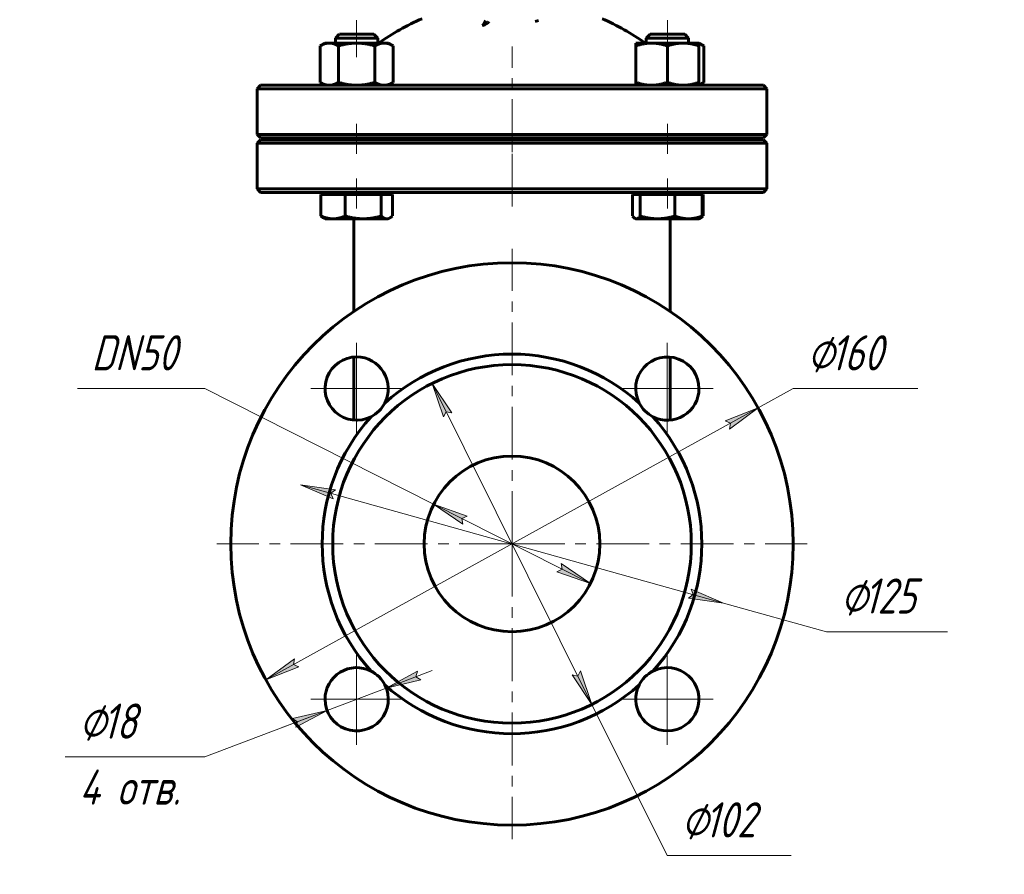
# Model space of a CAD drawing. Header units: millimetres. Extents: x 0 to 594, y 0 to 420.
# Tile 6 of 7: x 335 to 475, y 151 to 272. Entities that reach past the tile are written whole.
import ezdxf

# ---------------------------------------------------------------- set-up
doc = ezdxf.new("R2010")
doc.units = ezdxf.units.MM
for name, pattern in [('K5LT_AXLED', [12, 7.5, -1.5, 1.5, -1.5]), ('K5LT_BASIC', [0]), ('K5LT_THIN', [0])]:
    doc.linetypes.add(name, pattern=pattern)
doc.layers.add('Системный слой', color=7, linetype='Continuous')
doc.layers.add('Системный слой (1)', color=251, linetype='Continuous', true_color=0x6c6c6c)
doc.styles.add('KDIMTEXTSTYLE', font='txt', dxfattribs={"width": 0.96, "oblique": 15, "height": 5})
doc.styles.add('KTEXTSTYLE', font='txt', dxfattribs={"width": 0.96, "height": 5})
doc.dimstyles.new('KDIMSTYLE (0.50)', dxfattribs={"dimtxt": 5, "dimasz": 1, "dimexe": 2, "dimexo": 0, "dimgap": 1, "dimtad": 1, "dimlfac": 2, "dimtxsty": 'KDIMTEXTSTYLE', "dimsah": 1, "dimcen": 0, "dimdle": 1, "dimadec": 0, "dimazin": 0, "dimtfac": 0.667, "dimtmove": 0, "dimatfit": 3, "dimfxl": 1, "dimtvp": 1, "dimtolj": 1, "dimtzin": 0, "dimarcsym": 0})

# ---------------------------------------------------------------- blocks, each defined once
blk = doc.blocks.new('U19')
at = {"layer": 'Системный слой (1)', "color": 143, "linetype": 'K5LT_BASIC', "lineweight": 60, "true_color": 0x33acca}
for p, q in [((427.71, 241.34), (427.71, 230.65)), ((427.71, 224.16), (427.71, 215.27))]:
    blk.add_line(p, q, dxfattribs=at)
blk = doc.blocks.new('U20')
at = {"layer": 'Системный слой (1)', "color": 143, "linetype": 'K5LT_BASIC', "lineweight": 60, "true_color": 0x33acca}
for start, end in [(113.1998, 125.6514), (54.3486, 66.8002)]:
    blk.add_arc((405.21, 242.42), 32.5, start, end, dxfattribs=at)
blk = doc.blocks.new('U21')
at = {"layer": 'Системный слой (1)', "color": 143, "linetype": 'K5LT_BASIC', "lineweight": 60, "true_color": 0x33acca}
for p, q in [((382.71, 230.65), (382.71, 241.34)), ((382.71, 215.27), (382.71, 224.16))]:
    blk.add_line(p, q, dxfattribs=at)
blk = doc.blocks.new('U22')
at = {"layer": 'Системный слой (1)', "color": 143, "linetype": 'K5LT_BASIC', "lineweight": 60, "true_color": 0x33acca}
for p, q in [((382.35, 270.08), (380.65, 270.08)), ((385.57, 270.08), (382.35, 270.08))]:
    blk.add_line(p, q, dxfattribs=at)
blk = doc.blocks.new('U23')
at = {"layer": 'Системный слой (1)', "color": 143, "linetype": 'K5LT_BASIC', "lineweight": 60, "true_color": 0x33acca}
for p, q in [((429.65, 270.08), (424.84, 270.08)), ((429.77, 270.08), (429.65, 270.08))]:
    blk.add_line(p, q, dxfattribs=at)
blk = doc.blocks.new('U24')
at = {"layer": 'Системный слой (1)', "color": 143, "linetype": 'K5LT_BASIC', "lineweight": 60, "true_color": 0x33acca}
for p, q in [((387.39, 243.83), (387.54, 243.85)), ((387.54, 243.85), (387.69, 243.89)), ((387.69, 243.89), (387.84, 243.97)), ((387.84, 243.97), (387.95, 244.04)), ((387.95, 244.04), (388.07, 244.13)), ((388.07, 244.13), (388.19, 244.23))]:
    blk.add_line(p, q, dxfattribs=at)
blk = doc.blocks.new('U25')
at = {"layer": 'Системный слой (1)', "color": 143, "linetype": 'K5LT_BASIC', "lineweight": 60, "true_color": 0x33acca}
for p, q in [((431.8, 262.92), (432.03, 263)), ((432.03, 263), (432.26, 263.1)), ((432.26, 263.1), (432.5, 263.23))]:
    blk.add_line(p, q, dxfattribs=at)
blk = doc.blocks.new('U26')
at = {"layer": 'Системный слой (1)', "color": 143, "linetype": 'K5LT_BASIC', "lineweight": 60, "true_color": 0x33acca}
for p, q in [((432.03, 268.66), (431.8, 268.74)), ((432.26, 268.56), (432.03, 268.66)), ((432.5, 268.43), (432.26, 268.56))]:
    blk.add_line(p, q, dxfattribs=at)
blk = doc.blocks.new('U27')
at = {"layer": 'Системный слой (1)', "color": 143, "linetype": 'K5LT_BASIC', "lineweight": 60, "true_color": 0x33acca}
for p, q in [((431.96, 243.92), (431.98, 243.94)), ((431.98, 243.94), (432.01, 243.95)), ((432.01, 243.95), (432.04, 243.97)), ((432.04, 243.97), (432.15, 244.04)), ((432.15, 244.04), (432.27, 244.13)), ((432.27, 244.13), (432.39, 244.23))]:
    blk.add_line(p, q, dxfattribs=at)
blk = doc.blocks.new('U28')
at = {"layer": 'Системный слой (1)', "color": 143, "linetype": 'K5LT_BASIC', "lineweight": 60, "true_color": 0x33acca}
for p, q in [((422.36, 244.23), (422.48, 244.08)), ((422.48, 244.08), (422.59, 243.97)), ((422.59, 243.97), (422.7, 243.89)), ((422.7, 243.89), (422.77, 243.86)), ((422.77, 243.86), (422.84, 243.84)), ((422.84, 243.84), (422.9, 243.83))]:
    blk.add_line(p, q, dxfattribs=at)
blk = doc.blocks.new('U30')
at = {"layer": 'Системный слой (1)', "color": 30, "linetype": 'K5LT_AXLED', "lineweight": 18, "true_color": 0xff8000}
for q in [(405.21, 239.58), (363.21, 197.58), (447.21, 197.58), (405.21, 155.58)]:
    blk.add_line((405.21, 197.58), q, dxfattribs=at)
blk = doc.blocks.new('D5')
at = {"layer": 'Системный слой (1)'}
for points in [[(436.16, 213.93), (440.22, 216.92), (435.52, 215.08), (436.28, 214.75)], [(370.19, 178.24), (374.89, 180.08), (374.13, 180.42), (374.25, 181.23)]]:
    blk.add_hatch(color=7, dxfattribs=at).paths.add_polyline_path(points)
at = {"layer": 'Системный слой (1)', "color": 7, "linetype": 'K5LT_THIN', "lineweight": 18, "true_color": 0xffffff}
for p, q in [((440.22, 216.92), (445.21, 219.68)), ((445.21, 219.68), (462.93, 219.68)), ((370.19, 178.24), (440.22, 216.92)), ((435.52, 215.08), (440.22, 216.92)), ((440.22, 216.92), (436.16, 213.93)), ((436.28, 214.75), (435.52, 215.08)), ((436.16, 213.93), (436.28, 214.75)), ((370.19, 178.24), (374.25, 181.23)), ((374.25, 181.23), (374.13, 180.42)), ((374.89, 180.08), (370.19, 178.24)), ((374.13, 180.42), (374.89, 180.08))]:
    blk.add_line(p, q, dxfattribs=at)
blk.add_wipeout([(447.21, 220.68), (447.21, 228.06), (460.38, 228.06), (460.38, 220.68)]).dxf.layer = 'Системный слой (1)'
at = {"layer": 'Системный слой (1)', "color": 7, "char_height": 5, "attachment_point": 1, "style": 'KTEXTSTYLE'}
for s, insert in [('\\fArial|b0|c204|p34;\\H5.0;\\W1.000;\\Q15;\\fGOST Type AU|b0|i0|c204|p34;\\Q15;\\W0.960;⌀', (447.21, 227.27)), ('\\fArial|b0|c204|p34;\\H5.0;\\W1.000;\\Q15;\\fGOST Type AU|b0|i0|c204|p34;\\Q15;\\W0.960;160', (450.51, 227.27))]:
    blk.add_mtext(s, dxfattribs=dict(at, insert=insert))
blk = doc.blocks.new('KDIMARROW_01')
at = {"layer": 'Системный слой'}
blk.add_hatch(color=0, dxfattribs=at).paths.add_polyline_path([(-5, -0.66), (0, 0), (-5, 0.66), (-4.5, 0)])
at = {"layer": 'Системный слой', "color": 0, "linetype": 'K5LT_THIN', "lineweight": 18}
for p, q in [((-4.5, 0), (-5, 0.66)), ((-5, 0.66), (0, 0)), ((0, 0), (-5, -0.66)), ((-5, -0.66), (-4.5, 0))]:
    blk.add_line(p, q, dxfattribs=at)
at = {"layer": 'Системный слой (1)', "color": 0, "linetype": 'K5LT_THIN', "lineweight": 18}
blk.add_line((169.97, 57.12), (169.47, 57.12), dxfattribs=at)
blk = doc.blocks.new('D6')
at = {"layer": 'Системный слой (1)'}
for points in [[(379.44, 204.78), (380.1, 205.28), (375.11, 205.99), (379.75, 204.01)], [(435.3, 189.17), (430.67, 191.15), (430.97, 190.38), (430.31, 189.88)]]:
    blk.add_hatch(color=7, dxfattribs=at).paths.add_polyline_path(points)
at = {"layer": 'Системный слой (1)', "color": 7, "linetype": 'K5LT_THIN', "lineweight": 18, "true_color": 0xffffff}
for p, q in [((375.11, 205.99), (380.1, 205.28)), ((379.75, 204.01), (375.11, 205.99)), ((375.11, 205.99), (435.3, 189.17)), ((380.1, 205.28), (379.44, 204.78)), ((379.44, 204.78), (379.75, 204.01)), ((430.97, 190.38), (430.67, 191.15)), ((430.67, 191.15), (435.3, 189.17)), ((430.31, 189.88), (430.97, 190.38)), ((435.3, 189.17), (430.31, 189.88)), ((435.3, 189.17), (449.95, 185.08)), ((449.95, 185.08), (467.14, 185.08))]:
    blk.add_line(p, q, dxfattribs=at)
blk.add_wipeout([(451.95, 186.08), (451.95, 193.46), (464.62, 193.46), (464.62, 186.08)]).dxf.layer = 'Системный слой (1)'
at = {"layer": 'Системный слой (1)', "color": 7, "char_height": 5, "attachment_point": 1, "style": 'KTEXTSTYLE'}
for s, insert in [('\\fArial|b0|c204|p34;\\H5.0;\\W1.000;\\Q15;\\fGOST Type AU|b0|i0|c204|p34;\\Q15;\\W0.960;⌀', (451.95, 192.67)), ('\\fArial|b0|c204|p34;\\H5.0;\\W1.000;\\Q15;\\fGOST Type AU|b0|i0|c204|p34;\\Q15;\\W0.960;125', (455.25, 192.67))]:
    blk.add_mtext(s, dxfattribs=dict(at, insert=insert))
blk = doc.blocks.new('D7')
at = {"layer": 'Системный слой (1)'}
for points in [[(396.65, 216.22), (393.83, 220.41), (395.47, 215.64), (395.84, 216.38)], [(416.58, 174.76), (414.94, 179.53), (414.57, 178.79), (413.76, 178.94)]]:
    blk.add_hatch(color=7, dxfattribs=at).paths.add_polyline_path(points)
at = {"layer": 'Системный слой (1)', "color": 7, "linetype": 'K5LT_THIN', "lineweight": 18, "true_color": 0xffffff}
for p, q in [((393.83, 220.41), (396.65, 216.22)), ((395.47, 215.64), (393.83, 220.41)), ((393.83, 220.41), (416.58, 174.76)), ((395.84, 216.38), (395.47, 215.64)), ((396.65, 216.22), (395.84, 216.38)), ((414.57, 178.79), (414.94, 179.53)), ((414.94, 179.53), (416.58, 174.76)), ((416.58, 174.76), (413.76, 178.94)), ((413.76, 178.94), (414.57, 178.79)), ((416.58, 174.76), (427.3, 153.24)), ((427.3, 153.24), (444.9, 153.24))]:
    blk.add_line(p, q, dxfattribs=at)
blk.add_wipeout([(429.3, 154.24), (429.3, 161.62), (442.35, 161.62), (442.35, 154.24)]).dxf.layer = 'Системный слой (1)'
at = {"layer": 'Системный слой (1)', "color": 7, "char_height": 5, "attachment_point": 1, "style": 'KTEXTSTYLE'}
for s, insert in [('\\fArial|b0|c204|p34;\\H5.0;\\W1.000;\\Q15;\\fGOST Type AU|b0|i0|c204|p34;\\Q15;\\W0.960;⌀', (429.3, 160.83)), ('\\fArial|b0|c204|p34;\\H5.0;\\W1.000;\\Q15;\\fGOST Type AU|b0|i0|c204|p34;\\Q15;\\W0.960;102', (432.61, 160.83))]:
    blk.add_mtext(s, dxfattribs=dict(at, insert=insert))
blk = doc.blocks.new('D8')
at = {"layer": 'Системный слой (1)'}
for points in [[(398.81, 201.55), (394.05, 203.22), (398.22, 200.38), (398.07, 201.19)], [(416.36, 191.94), (412.2, 194.78), (412.35, 193.97), (411.6, 193.61)]]:
    blk.add_hatch(color=7, dxfattribs=at).paths.add_polyline_path(points)
at = {"layer": 'Системный слой (1)', "color": 7, "linetype": 'K5LT_THIN', "lineweight": 18, "true_color": 0xffffff}
for p, q in [((361.52, 219.68), (343.39, 219.68)), ((394.05, 203.22), (361.52, 219.68)), ((394.05, 203.22), (398.81, 201.55)), ((398.22, 200.38), (394.05, 203.22)), ((416.36, 191.94), (394.05, 203.22)), ((398.81, 201.55), (398.07, 201.19)), ((398.07, 201.19), (398.22, 200.38)), ((412.35, 193.97), (412.2, 194.78)), ((412.2, 194.78), (416.36, 191.94)), ((411.6, 193.61), (412.35, 193.97)), ((416.36, 191.94), (411.6, 193.61))]:
    blk.add_line(p, q, dxfattribs=at)
blk.add_wipeout([(345.39, 220.68), (345.39, 228.06), (358.95, 228.06), (358.95, 220.68)]).dxf.layer = 'Системный слой (1)'
at = {"layer": 'Системный слой (1)', "color": 7, "insert": (345.39, 227.27), "char_height": 5, "attachment_point": 1, "style": 'KTEXTSTYLE'}
blk.add_mtext('\\fArial|b0|c204|p34;\\H5.0;\\W1.000;\\Q15;\\fGOST Type AU|b0|i0|c204|p34;\\Q15;\\W0.960;DN50', dxfattribs=at)
blk = doc.blocks.new('D9')
at = {"layer": 'Системный слой (1)'}
for points in [[(391.52, 178.68), (392.22, 178.24), (387.32, 177.08), (391.76, 179.47)], [(374.46, 171.5), (378.9, 173.89), (373.99, 172.73), (374.7, 172.29)]]:
    blk.add_hatch(color=7, dxfattribs=at).paths.add_polyline_path(points)
at = {"layer": 'Системный слой (1)', "color": 7, "linetype": 'K5LT_THIN', "lineweight": 18, "true_color": 0xffffff}
for p, q in [((387.32, 177.08), (393.86, 179.57)), ((391.76, 179.47), (387.32, 177.08)), ((391.52, 178.68), (391.76, 179.47)), ((387.32, 177.08), (392.22, 178.24)), ((392.22, 178.24), (391.52, 178.68)), ((387.32, 177.08), (378.9, 173.89)), ((378.9, 173.89), (361.52, 167.29)), ((378.9, 173.89), (372.36, 171.4)), ((378.9, 173.89), (373.99, 172.73)), ((374.46, 171.5), (378.9, 173.89)), ((373.99, 172.73), (374.7, 172.29)), ((374.7, 172.29), (374.46, 171.5))]:
    blk.add_line(p, q, dxfattribs=at)
blk.add_wipeout([(343.64, 158.91), (343.64, 175.67), (358.88, 175.67), (358.88, 158.91)]).dxf.layer = 'Системный слой (1)'
blk.add_line((361.52, 167.29), (341.64, 167.29), dxfattribs=at)
at = {"layer": 'Системный слой (1)', "color": 7, "char_height": 5, "attachment_point": 1, "style": 'KTEXTSTYLE'}
for s, insert in [('\\fArial|b0|c204|p34;\\H5.0;\\W1.000;\\Q15;\\fGOST Type AU|b0|i0|c204|p34;\\Q15;\\W0.960;⌀', (343.64, 174.87)), ('\\fArial|b0|c204|p34;\\H5.0;\\W1.000;\\Q15;\\fGOST Type AU|b0|i0|c204|p34;\\Q15;\\W0.960;18', (346.95, 174.87)), ('\\fArial|b0|c204|p34;\\H5.0;\\W1.000;\\Q15;\\fGOST Type AU|b0|i0|c204|p34;\\Q15;\\W0.960;4 отв.', (343.64, 165.49))]:
    blk.add_mtext(s, dxfattribs=dict(at, insert=insert))
blk = doc.blocks.new('U32')
at = {"layer": 'Системный слой (1)', "color": 30, "linetype": 'K5LT_AXLED', "lineweight": 18, "true_color": 0xff8000}
for q in [(383.11, 181.99), (376.61, 175.49), (389.61, 175.49), (383.11, 168.99)]:
    blk.add_line((383.11, 175.49), q, dxfattribs=at)
blk = doc.blocks.new('U33')
at = {"layer": 'Системный слой (1)', "color": 30, "linetype": 'K5LT_AXLED', "lineweight": 18, "true_color": 0xff8000}
for q in [(383.11, 226.18), (376.61, 219.68), (389.61, 219.68), (383.11, 213.18)]:
    blk.add_line((383.11, 219.68), q, dxfattribs=at)
blk = doc.blocks.new('U34')
at = {"layer": 'Системный слой (1)', "color": 30, "linetype": 'K5LT_AXLED', "lineweight": 18, "true_color": 0xff8000}
for q in [(427.3, 181.99), (420.8, 175.49), (433.8, 175.49), (427.3, 168.99)]:
    blk.add_line((427.3, 175.49), q, dxfattribs=at)
blk = doc.blocks.new('U35')
at = {"layer": 'Системный слой (1)', "color": 30, "linetype": 'K5LT_AXLED', "lineweight": 18, "true_color": 0xff8000}
for q in [(427.3, 226.18), (420.8, 219.68), (433.8, 219.68), (427.3, 213.18)]:
    blk.add_line((427.3, 219.68), q, dxfattribs=at)

msp = doc.modelspace()

# ---------------------------------------------------------------- linework, layer by layer
at = {"layer": 'Системный слой (1)', "color": 30, "linetype": 'K5LT_AXLED', "lineweight": 18, "true_color": 0xff8000}
for p, q in [((383.1091, 272.0825), (383.1091, 266.8325)), ((427.3033, 272.0825), (427.3033, 266.8325)), ((405.2062, 253.3325), (405.2062, 268.3306)), ((383.1091, 257.3325), (383.1091, 253.0825)), ((405.2062, 245.5825), (405.2062, 257.0825)), ((427.3033, 257.3325), (427.3033, 253.0825)), ((383.1091, 249.5825), (383.1091, 245.2824)), ((427.3033, 249.5825), (427.3033, 245.2824))]:
    msp.add_line(p, q, dxfattribs=at)
at = {"layer": 'Системный слой (1)', "color": 143, "linetype": 'K5LT_BASIC', "lineweight": 60, "true_color": 0x33acca}
for p, q in [((408.5088, 271.8829), (408.9825, 272.0283)), ((380.6459, 270.0825), (380.1091, 269.5457)), ((380.1091, 269.5457), (382.1795, 269.5457)), ((380.1091, 268.8325), (380.1091, 269.5457)), ((382.1795, 269.5457), (386.1091, 269.5457)), ((385.5723, 270.0825), (386.1091, 269.5457)), ((386.1091, 268.8325), (386.1091, 269.5457)), ((424.84, 270.0825), (424.3033, 269.5457)), ((424.3033, 269.5457), (430.1556, 269.5457)), ((424.3033, 268.8325), (424.3033, 269.5457)), ((429.7665, 270.0825), (430.3033, 269.5457)), ((430.1556, 269.5457), (430.3033, 269.5457)), ((430.3033, 268.8325), (430.3033, 269.5457)), ((378.6091, 268.8325), (377.9129, 268.4305)), ((377.9129, 268.4305), (377.9129, 263.2344)), ((378.6091, 268.8325), (379.212, 268.8325)), ((379.212, 268.8325), (383.1091, 268.8325)), ((380.511, 268.4305), (380.511, 263.2344)), ((383.1091, 268.8325), (387.0062, 268.8325)), ((385.7072, 268.4305), (385.7072, 263.2344)), ((387.0062, 268.8325), (387.6091, 268.8325)), ((387.6091, 268.8325), (388.3052, 268.4305)), ((388.3052, 268.4305), (388.3052, 263.2344)), ((422.8033, 268.8325), (425.0533, 268.8325)), ((422.8033, 268.4305), (422.8033, 268.8325)), ((422.8033, 268.4305), (422.8033, 263.2344)), ((425.0533, 268.8325), (429.5533, 268.8325)), ((427.3033, 268.4305), (427.3033, 263.2344)), ((429.5533, 268.8325), (431.8033, 268.8325)), ((431.8033, 268.8325), (431.8033, 268.4305)), ((431.8033, 268.8325), (432.4994, 268.4305)), ((431.8033, 268.4305), (431.8033, 263.2344)), ((432.4994, 268.4305), (432.4994, 263.2344)), ((369.4562, 262.8325), (368.9562, 262.3325)), ((368.9562, 262.3325), (441.4562, 262.3325)), ((368.9562, 255.8325), (368.9562, 262.3325)), ((379.9271, 262.8325), (369.4562, 262.8325)), ((378.6091, 262.8325), (377.9129, 263.2344)), ((430.4852, 262.8325), (379.9271, 262.8325)), ((387.6091, 262.8325), (388.3052, 263.2344)), ((422.8033, 262.8325), (422.8033, 263.2344)), ((440.9562, 262.8325), (430.4852, 262.8325)), ((431.8033, 262.8325), (432.4994, 263.2344)), ((431.8033, 263.2344), (431.8033, 262.8325)), ((440.9562, 262.8325), (441.4562, 262.3325)), ((441.4562, 255.8325), (441.4562, 262.3325)), ((441.4562, 255.8325), (368.9562, 255.8325)), ((369.4562, 255.3325), (368.9562, 255.8325)), ((369.4562, 255.0825), (368.9562, 254.5825)), ((369.4562, 255.3325), (440.9562, 255.3325)), ((440.9562, 255.0825), (369.4562, 255.0825)), ((380.1091, 255.0825), (380.1091, 255.3325)), ((386.1091, 255.0825), (386.1091, 255.3325)), ((424.3033, 255.0825), (424.3033, 255.3325)), ((430.3033, 255.0825), (430.3033, 255.3325)), ((440.9562, 255.3325), (441.4562, 255.8325)), ((440.9562, 255.0825), (441.4562, 254.5825)), ((368.9562, 248.0825), (368.9562, 254.5825)), ((368.9562, 254.5825), (441.4562, 254.5825)), ((441.4562, 248.0825), (441.4562, 254.5825)), ((369.4562, 247.5825), (368.9562, 248.0825)), ((441.4562, 248.0825), (368.9562, 248.0825)), ((440.9562, 247.5825), (441.4562, 248.0825)), ((369.4562, 247.5825), (379.9271, 247.5825)), ((378.0255, 247.2824), (378.0255, 244.2343)), ((378.0255, 247.2824), (379.7623, 247.2824)), ((378.6091, 247.2824), (378.6091, 247.5825)), ((379.7623, 247.2824), (381.499, 247.2824)), ((379.9271, 247.5825), (430.4852, 247.5825)), ((381.499, 247.2824), (381.499, 244.2343)), ((381.499, 247.2824), (384.0408, 247.2824)), ((384.0408, 247.2824), (386.5826, 247.2824)), ((386.5826, 247.2824), (386.5826, 244.2343)), ((386.5826, 247.2824), (387.3876, 247.2824)), ((387.3876, 247.2824), (388.1926, 247.2824)), ((387.6091, 247.2824), (387.6091, 247.5825)), ((388.1926, 247.2824), (388.1926, 244.2343)), ((422.3628, 247.2824), (422.9008, 247.2824)), ((422.3628, 247.2824), (422.3628, 244.2343)), ((422.8033, 247.2824), (422.8033, 247.5825)), ((422.9008, 247.2824), (423.4387, 247.2824)), ((423.4387, 247.2824), (423.4387, 244.2343)), ((423.4387, 247.2824), (425.9089, 247.2824)), ((425.9089, 247.2824), (428.3791, 247.2824)), ((428.3791, 247.2824), (430.3114, 247.2824)), ((428.3791, 247.2824), (428.3791, 244.2343)), ((430.3114, 247.2824), (432.2437, 247.2824)), ((430.4852, 247.5825), (440.9562, 247.5825)), ((431.8033, 247.2824), (431.8033, 247.5825)), ((432.2437, 247.2824), (432.2437, 244.2343)), ((432.2437, 247.2824), (432.3868, 247.2824)), ((432.3868, 247.2824), (432.3868, 244.2343)), ((378.6091, 243.8324), (378.3761, 243.9669)), ((379.7623, 243.8324), (378.6091, 243.8324)), ((384.0408, 243.8324), (379.7623, 243.8324)), ((382.7062, 241.3445), (382.7062, 243.8324)), ((387.3876, 243.8324), (384.0408, 243.8324)), ((387.6091, 243.8324), (387.3876, 243.8324)), ((387.6091, 243.8324), (387.842, 243.9669)), ((422.8033, 243.8324), (422.7036, 243.89)), ((422.9008, 243.8324), (422.8033, 243.8324)), ((425.9089, 243.8324), (422.9008, 243.8324)), ((430.3114, 243.8324), (425.9089, 243.8324)), ((427.7062, 243.8324), (427.7062, 241.3445)), ((431.8033, 243.8324), (430.3114, 243.8324)), ((431.8033, 243.8324), (431.9029, 243.89)), ((431.9029, 243.89), (432.0362, 243.9669)), ((382.7062, 215.1976), (382.7062, 215.2719)), ((427.7062, 215.2719), (427.7062, 215.1976))]:
    msp.add_line(p, q, dxfattribs=at)
for radius in [40, 25.5, 12.5]:
    msp.add_circle((405.2062, 197.5825), radius, dxfattribs=at)
for centre, radius, start, end in [((383.1091, 219.6796), 4.5, 90, 297.217407), ((383.1091, 219.6796), 4.5, 332.782593, 90), ((405.2062, 197.5825), 27, 90, 132.082326), ((405.2062, 197.5825), 27, 47.917674, 90), ((427.3033, 219.6796), 4.5, 0, 207.217407), ((427.3033, 219.6796), 4.5, 242.782593, 0), ((383.1091, 219.6796), 4.5, 297.217407, 332.782593), ((427.3033, 219.6796), 4.5, 207.217407, 242.782593), ((405.2062, 197.5825), 27, 137.917674, 222.082326), ((405.2062, 197.5825), 27, 317.917674, 42.082326), ((383.1091, 175.4854), 4.5, 62.782593, 180), ((383.1091, 175.4854), 4.5, 27.217407, 62.782593), ((427.3033, 175.4854), 4.5, 117.217407, 152.782593), ((427.3033, 175.4854), 4.5, 270, 117.217407), ((383.1091, 175.4854), 4.5, 180, 27.217407), ((405.2062, 197.5825), 27, 227.917674, 312.082326), ((427.3033, 175.4854), 4.5, 152.782593, 270)]:
    msp.add_arc(centre, radius, start, end, dxfattribs=at)
for points, knots in [([(401.4299, 272.0283), (401.4156, 271.9738), (401.3771, 271.863), (401.2501, 271.6019), (401.1206, 271.4254), (401.0213, 271.3175), (401.021, 271.3171), (401.0206, 271.3167)], [-0.291483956, -0.291483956, -0.291483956, -0.291483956, -0.233187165, -0.174890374, 0, 0, 0.000693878, 0.000693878, 0.000693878, 0.000693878]), ([(401.0206, 271.3167), (401.0214, 271.317), (401.0222, 271.3172), (401.2303, 271.3921), (401.506, 271.5239), (401.7831, 271.7386), (401.8701, 271.8343), (401.9036, 271.8829)], [-0.000693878, -0.000693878, -0.000693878, -0.000693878, 0, 0, 0.174890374, 0.233187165, 0.291483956, 0.291483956, 0.291483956, 0.291483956])]:
    msp.add_open_spline(points, degree=3, knots=knots, dxfattribs=at)
for points, weights in [([(379.212, 268.8325), (378.6091, 268.8325), (377.9129, 268.4305)], [1, 1.0379548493, 1]), ([(380.511, 268.4305), (379.8149, 268.8325), (379.212, 268.8325)], [1, 1.0379548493, 1]), ([(383.1091, 268.8325), (381.9033, 268.8325), (380.511, 268.4305)], [1, 1.0379548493, 1]), ([(385.7072, 268.4305), (384.3149, 268.8325), (383.1091, 268.8325)], [1, 1.0379548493, 1]), ([(387.0062, 268.8325), (386.4033, 268.8325), (385.7072, 268.4305)], [1, 1.0379548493, 1]), ([(388.3052, 268.4305), (387.6091, 268.8325), (387.0062, 268.8325)], [1, 1.0379548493, 1]), ([(425.0533, 268.8325), (424.009, 268.8325), (422.8033, 268.4305)], [1, 1.0379548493, 1]), ([(427.3033, 268.4305), (426.0975, 268.8325), (425.0533, 268.8325)], [1, 1.0379548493, 1]), ([(429.5533, 268.8325), (428.509, 268.8325), (427.3033, 268.4305)], [1, 1.0379548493, 1]), ([(431.8033, 268.4305), (430.5975, 268.8325), (429.5533, 268.8325)], [1, 1.0379548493, 1]), ([(377.9129, 263.2344), (378.6091, 262.8325), (379.212, 262.8325)], [1, 1.0379548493, 1]), ([(379.212, 262.8325), (379.8149, 262.8325), (380.511, 263.2344)], [1, 1.0379548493, 1]), ([(380.511, 263.2344), (381.9033, 262.8325), (383.1091, 262.8325)], [1, 1.0379548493, 1]), ([(383.1091, 262.8325), (384.3149, 262.8325), (385.7072, 263.2344)], [1, 1.0379548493, 1]), ([(385.7072, 263.2344), (386.4033, 262.8325), (387.0062, 262.8325)], [1, 1.0379548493, 1]), ([(387.0062, 262.8325), (387.6091, 262.8325), (388.3052, 263.2344)], [1, 1.0379548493, 1]), ([(422.8033, 263.2344), (424.009, 262.8325), (425.0533, 262.8325)], [1, 1.0379548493, 1]), ([(425.0533, 262.8325), (426.0975, 262.8325), (427.3033, 263.2344)], [1, 1.0379548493, 1]), ([(427.3033, 263.2344), (428.509, 262.8325), (429.5533, 262.8325)], [1, 1.0379548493, 1]), ([(429.5533, 262.8325), (430.5975, 262.8325), (431.8033, 263.2344)], [1, 1.0379548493, 1]), ([(378.0255, 244.2343), (378.9562, 243.8324), (379.7623, 243.8324)], [1, 1.0379548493, 1]), ([(378.3761, 243.9669), (378.209, 244.0634), (378.0255, 244.2343)], [1.01844477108, 1.01579805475, 1]), ([(379.7623, 243.8324), (380.5683, 243.8324), (381.499, 244.2343)], [1, 1.0379548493, 1]), ([(381.499, 244.2343), (382.8612, 243.8324), (384.0408, 243.8324)], [1, 1.0379548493, 1]), ([(384.0408, 243.8324), (385.2204, 243.8324), (386.5826, 244.2343)], [1, 1.0379548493, 1]), ([(386.5826, 244.2343), (387.014, 243.8324), (387.3876, 243.8324)], [1, 1.0379548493, 1]), ([(422.9008, 243.8324), (423.1504, 243.8324), (423.4387, 244.2343)], [1, 1.0379548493, 1]), ([(423.4387, 244.2343), (424.7625, 243.8324), (425.9089, 243.8324)], [1, 1.0379548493, 1]), ([(425.9089, 243.8324), (427.0553, 243.8324), (428.3791, 244.2343)], [1, 1.0379548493, 1]), ([(428.3791, 244.2343), (429.4146, 243.8324), (430.3114, 243.8324)], [1, 1.0379548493, 1]), ([(430.3114, 243.8324), (431.2082, 243.8324), (432.2437, 244.2343)], [1, 1.0379548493, 1]), ([(432.2437, 244.2343), (432.0629, 243.9823), (431.9029, 243.89)], [1, 1.02346497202, 1.01791626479])]:
    msp.add_rational_spline(points, weights, degree=2, dxfattribs=at)

# ---------------------------------------------------------------- block references
at = {"layer": 'Системный слой (1)'}
for name in ['U20', 'U22', 'U23', 'U26', 'U25', 'U24', 'U28', 'U27', 'U21', 'U19', 'U30']:
    msp.add_blockref(name, (0, 0), dxfattribs=at)

# ---------------------------------------------------------------- next in the draw order: dimensions: what is measured, and where the dimension line sits
at = {"layer": 'Системный слой (1)', "color": 7}
dim = msp.add_diameter_dim_2p(p1=(335.1808, 158.8985), p2=(475.2316, 236.2664), dimstyle='KDIMSTYLE (0.50)', override={"dimtih": 1, "dimtoh": 1, "dimpost": '\\fGOST Type AU|b0|c204|p34;\\H5.0;\\W0.960;\\Q15;<>', "dimblk1": 'KDIMARROW_01', "dimblk2": 'KDIMARROW_01', "dimclrt": 7, "dimtol": 1, "dimtp": 0, "dimtm": 0, "dimtdec": 5, "dimtmove": 1, "dimatfit": 2, "dimtolj": 1}, dxfattribs=at)
dim.commit()
dim.dimension.update_dxf_attribs({"geometry": 'D5', "text_midpoint": (447.2062, 219.6796), "dimtype": 163})

# ---------------------------------------------------------------- next in the draw order: dimensions: what is measured, and where the dimension line sits
dim = msp.add_diameter_dim_2p(p1=(345.0114, 214.4004), p2=(465.4009, 180.7645), dimstyle='KDIMSTYLE (0.50)', override={"dimtih": 1, "dimtoh": 1, "dimpost": '\\fGOST Type AU|b0|c204|p34;\\H5.0;\\W0.960;\\Q15;<>', "dimblk1": 'KDIMARROW_01', "dimblk2": 'KDIMARROW_01', "dimclrt": 7, "dimtol": 1, "dimtp": 0, "dimtm": 0, "dimtdec": 5, "dimtmove": 1, "dimatfit": 2, "dimtolj": 1}, dxfattribs=at)
dim.commit()
dim.dimension.update_dxf_attribs({"geometry": 'D6', "text_midpoint": (451.9461, 185.0825), "dimtype": 163})

# ---------------------------------------------------------------- next in the draw order: dimensions: what is measured, and where the dimension line sits
dim = msp.add_diameter_dim_2p(p1=(382.4593, 243.2287), p2=(427.9531, 151.9362), dimstyle='KDIMSTYLE (0.50)', override={"dimtih": 1, "dimtoh": 1, "dimpost": '\\fGOST Type AU|b0|c204|p34;\\H5.0;\\W0.960;\\Q15;<>', "dimblk1": 'KDIMARROW_01', "dimblk2": 'KDIMARROW_01', "dimclrt": 7, "dimtol": 1, "dimtp": 0, "dimtm": 0, "dimtdec": 5, "dimtmove": 1, "dimatfit": 2, "dimtolj": 1}, dxfattribs=at)
dim.commit()
dim.dimension.update_dxf_attribs({"geometry": 'D7', "text_midpoint": (429.3033, 153.2402), "dimtype": 163})

# ---------------------------------------------------------------- next in the draw order: block references
at = {"layer": 'Системный слой (1)'}
msp.add_blockref('U34', (0, 0), dxfattribs=at)

# ---------------------------------------------------------------- next in the draw order: dimensions: what is measured, and where the dimension line sits
at = {"layer": 'Системный слой (1)', "color": 7}
dim = msp.add_diameter_dim_2p(p1=(427.515, 186.2991), p2=(382.8973, 208.8658), dimstyle='KDIMSTYLE (0.50)', override={"dimtih": 1, "dimtoh": 1, "dimpost": '\\fGOST Type AU|b0|c204|p34;\\H5.0;\\W0.960;\\Q15;<>', "dimblk1": 'KDIMARROW_01', "dimblk2": 'KDIMARROW_01', "dimclrt": 7, "dimtol": 1, "dimtp": 0, "dimtm": 0, "dimtdec": 5, "dimtmove": 1, "dimatfit": 2, "dimtolj": 1}, dxfattribs=at)
dim.commit()
dim.dimension.update_dxf_attribs({"geometry": 'D8', "text_midpoint": (359.5169, 219.6796), "dimtype": 163})
dim = msp.add_diameter_dim_2p(p1=(391.523, 178.68), p2=(374.6951, 172.2908), dimstyle='KDIMSTYLE (0.50)', override={"dimtih": 1, "dimtoh": 1, "dimpost": '\\fGOST Type AU|b0|c204|p34;\\H5.0;\\W0.960;\\Q15;<>\\X\\fGOST Type AU|b0|c204|p34;\\H5.0;\\W0.960;\\Q15;\\fGOST Type AU|b0|i0|c204|p34;\\Q15;4 отв.', "dimblk1": 'KDIMARROW_01', "dimblk2": 'KDIMARROW_01', "dimclrt": 7, "dimtol": 1, "dimtp": 0, "dimtm": 0, "dimtdec": 5, "dimtmove": 1, "dimatfit": 2, "dimtolj": 1}, dxfattribs=at)
dim.commit()
dim.dimension.update_dxf_attribs({"geometry": 'D9', "text_midpoint": (359.5169, 167.2873)})

# ---------------------------------------------------------------- next in the draw order: block references
at = {"layer": 'Системный слой (1)'}
for name in ['U33', 'U35', 'U32']:
    msp.add_blockref(name, (0, 0), dxfattribs=at)

doc.saveas('drawing.dxf')
